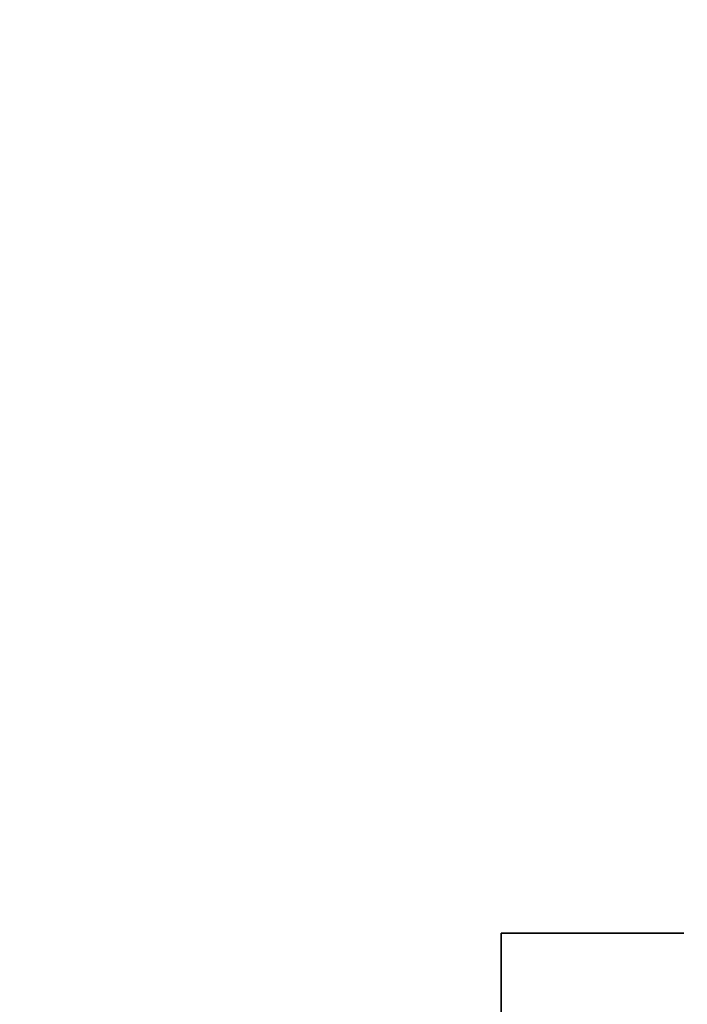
# Model space of a CAD drawing. Header units: millimetres. Extents: x -424979 to 718034, y -72486 to 344972.
# Tile 51 of 256: x 348071 to 350607, y 45881 to 49623. Entities that reach past the tile are written whole.
import ezdxf
from ezdxf.xclip import XClip

# ---------------------------------------------------------------- set-up
doc = ezdxf.new("R2010")
doc.units = ezdxf.units.MM
doc.header["$MEASUREMENT"] = 0
doc.header["$XCLIPFRAME"] = 0
doc.layers.add('0100_001_6_0_Nr_pióra__1', color=7, linetype='Continuous', lineweight=13)
doc.layers.add('IS_KLIM_FREON', color=6, linetype='GAS_LINE', lineweight=35)
doc.layers.add('Rysunki i obrazki', color=7, linetype='Continuous')
doc.linetypes.add('GAS_LINE', pattern='A,12.7,-5.08,["GAS",Standard,S=2.54,R=0,X=-2.54,Y=-1.27],-6.35', length=24.13)
picture_1 = doc.add_image_def('image6.tif', size_in_pixel=(4960, 3507))

# ---------------------------------------------------------------- blocks, each defined once
blk = doc.blocks.new('Rysunek_6_6', base_point=(-286891.4, 45461))
at = {"layer": '0100_001_6_0_Nr_pióra__1', "color": 7, "lineweight": 13}
image = blk.add_image(picture_1, insert=(-308193.9, 31056), size_in_units=(41994.7, 29692.6), rotation=-1.1954, dxfattribs=at)
image.set_boundary_path([(-0.5, -0.5), (4959.5, 3506.5)])

msp = doc.modelspace()

# ---------------------------------------------------------------- linework, layer by layer
at = {"layer": 'IS_KLIM_FREON', "lineweight": 35, "ltscale": 0.4}
msp.add_lwpolyline([(349536.4, 43836.2), (349900.4, 43836.2), (349900.4, 46151.3), (350593.7, 46151.3)], dxfattribs=at)

# ---------------------------------------------------------------- block references
at = {"layer": 'Rysunki i obrazki', "color": 151, "linetype": 'Continuous', "lineweight": 20, "true_color": 0x80c2ff}
ref = msp.add_blockref('Rysunek_6_6', (361669.9, 45461), dxfattribs=at)
XClip(ref).set_block_clipping_path([(-308193.8982892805, 31055.984616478), (-266208.371343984, 30179.8821280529), (-265588.9174272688, 59866.0198290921), (-307574.4443725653, 60742.1223175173)])

doc.saveas('drawing.dxf')
